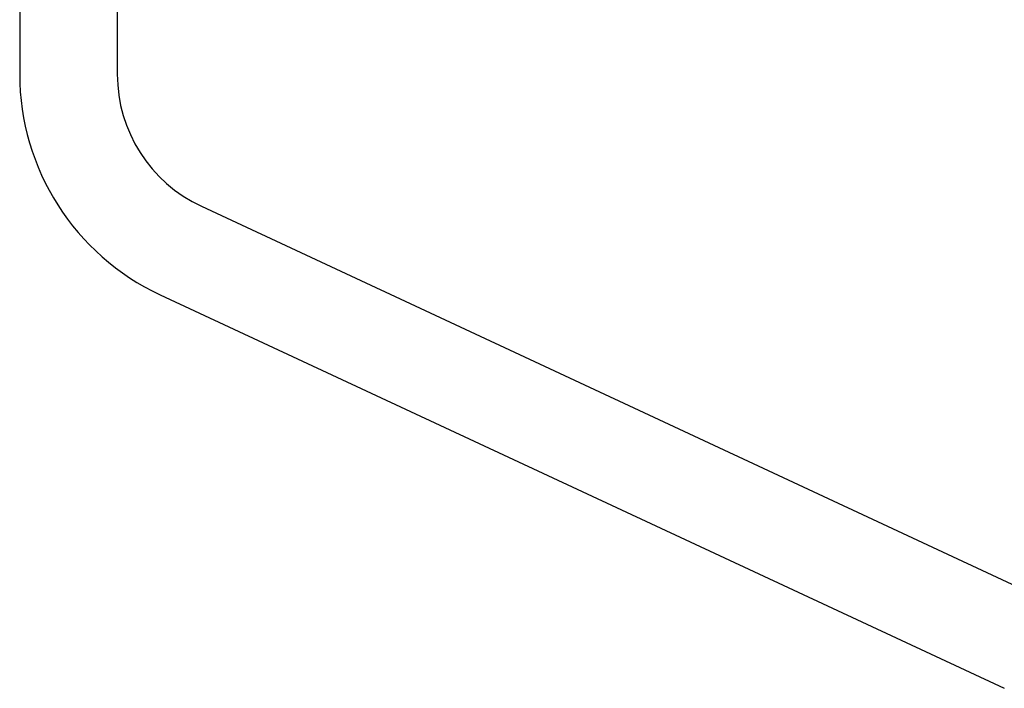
# Model space of a CAD drawing. Extents: x 2360 to 5106, y -824 to 622.
# Tile 54 of 124: x 3453.564 to 3454.573, y 501.469 to 502.154. Entities that reach past the tile are written whole.
import ezdxf

# ---------------------------------------------------------------- set-up
doc = ezdxf.new("R2010")
doc.units = 0
doc.header["$MEASUREMENT"] = 0
doc.layers.add('SPILL-BUCKET', color=1, linetype='CONTINUOUS')

msp = doc.modelspace()

# ---------------------------------------------------------------- linework, layer by layer
at = {"layer": 'SPILL-BUCKET', "color": 1, "linetype": 'Continuous'}
for p, q in [((3453.5645, 502.52501), (3453.5645, 502.09813)), ((3453.66443, 502.52501), (3453.66443, 502.09813)), ((3453.75062, 501.96284), (3454.61489, 501.55982)), ((3453.70838, 501.87227), (3454.57266, 501.46925))]:
    msp.add_line(p, q, dxfattribs=at)
for radius in [0.24921, 0.14927]:
    msp.add_arc((3453.8137, 502.09813), radius, 180, 245, dxfattribs=at)

doc.saveas('drawing.dxf')
